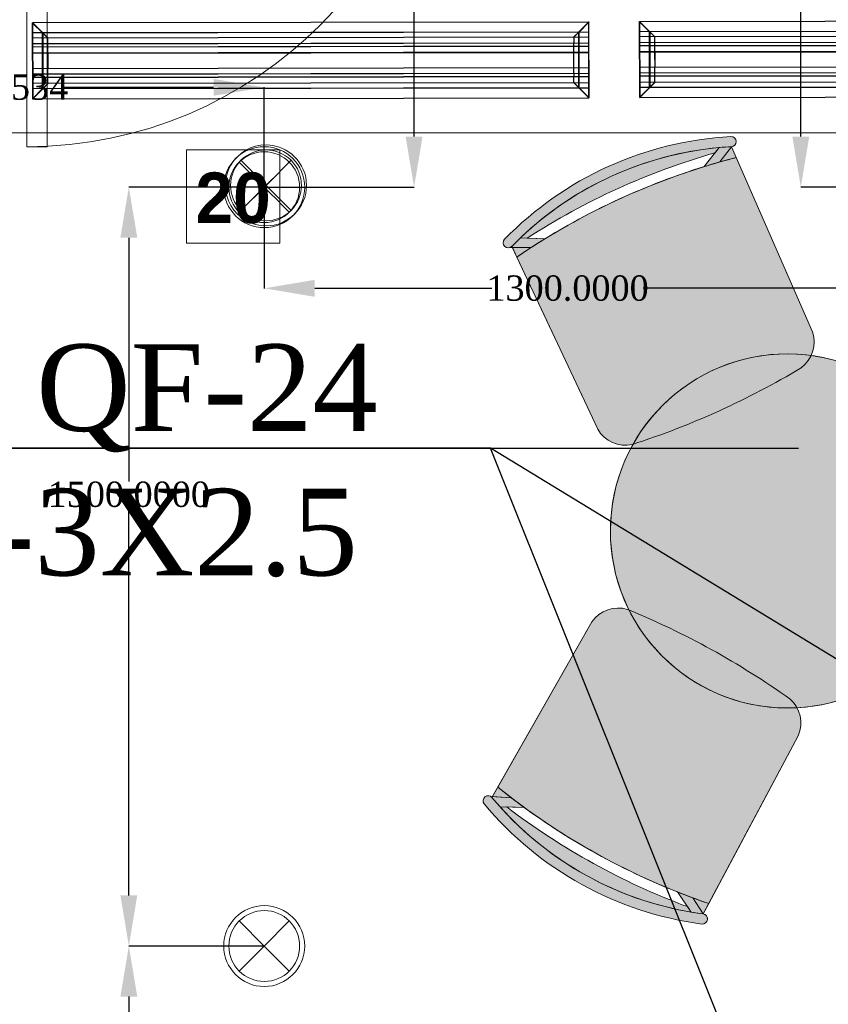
# Model space of a CAD drawing. Header units: millimetres. Extents: x 0 to 88385, y 0 to 41127.
# Tile 113 of 244: x 67582 to 69181, y 18273 to 20219. Entities that reach past the tile are written whole.
import ezdxf
from ezdxf import colors
from ezdxf.entities.mleader import LeaderData, LeaderLine
from ezdxf.math import Vec2, Vec3

# ---------------------------------------------------------------- set-up
doc = ezdxf.new("R2010")
doc.units = ezdxf.units.MM
doc.header["$MEASUREMENT"] = 0
doc.set_wipeout_variables(frame=1)
for name, color, linetype in [('- განათება', 7, 'Continuous'), ('- მექანიკური ნაწილი', 7, 'Continuous'), ('Edges', 7, 'Continuous'), ('New_Structural - Bearing', 7, 'Continuous')]:
    doc.layers.add(name, color=color, linetype=linetype)
for name, color, linetype, lineweight in [('2D Drafting - General_Pen_No__2', 8, 'Continuous', 15), ('New_2D Drafting - General_Pen_No__1', 7, 'Continuous', 13), ('New_Annotation - Text_Pen_No__20', 1, 'Continuous', 0), ('New_Archicad Doors_Pen_No__1', 7, 'Continuous', 13), ('New_Drawing & Figure_Pen_No__1', 7, 'Continuous', 13)]:
    doc.layers.add(name, color=color, linetype=linetype, lineweight=lineweight)
for name, color, linetype, lineweight, true_color in [('New_2D Drafting - General_Pen_No__62', 7, 'Continuous', 20, 0xaaaaaa), ('New_Drawing & Figure_Pen_No__62', 7, 'Continuous', 20, 0xaaaaaa), ('New_Interior - Lamp_Pen_No__77', 7, 'Continuous', 20, 0xffeb28)]:
    doc.layers.add(name, color=color, linetype=linetype, lineweight=lineweight, true_color=true_color)
doc.styles.add('CT', font='ARIALN.TTF', dxfattribs={"height": 200})
doc.styles.add('GENERATED_STYLE_3', font='txt')
doc.styles.get("Standard").update_dxf_attribs({"font": 'sylfaen.ttf'})
doc.dimstyles.get("Standard").update_dxf_attribs({"dimtxt": 0.18, "dimasz": 0.18, "dimexe": 0.18, "dimexo": 0.0625, "dimgap": 0.09, "dimtad": 0, "dimtih": 1, "dimtoh": 1, "dimdec": 4, "dimzin": 0, "dimdsep": 46, "dimtxsty": 'Standard', "dimcen": 0.09, "dimadec": 0, "dimazin": 0, "dimtfac": 1, "dimtdec": 4, "dimtofl": 0, "dimtmove": 0, "dimatfit": 3, "dimfxl": 1, "dimtolj": 1, "dimtzin": 0, "dimarcsym": 0})

# ---------------------------------------------------------------- blocks, each defined once
blk = doc.blocks.new('Door_3')
at = {"layer": 'New_Archicad Doors_Pen_No__1', "color": 7, "linetype": 'Continuous', "lineweight": 13}
for p, q in [((370, 0), (370, 820)), ((370, 820), (410, 820)), ((410, 820), (410, 0)), ((-487, 0), (-487, 19)), ((-487, 19), (-437, 19)), ((-437, 0), (-487, 0)), ((-450, 0), (-487, 0)), ((-450, 0), (-487, 0)), ((-410, 0), (-450, 0)), ((-450, 0), (-450, -115)), ((-450, 0), (-450, -10)), ((-450, 0), (-450, -10)), ((-437, 19), (-437, 0)), ((-410, -115), (-410, 0)), ((410, 0), (370, 0)), ((450, 0), (410, 0)), ((410, 0), (410, -115)), ((437, 19), (487, 19)), ((437, 0), (437, 19)), ((487, 0), (437, 0)), ((450, -115), (450, 0)), ((450, 0), (450, -10)), ((450, 0), (450, -10)), ((450, 0), (487, 0)), ((450, 0), (487, 0)), ((487, 19), (487, 0)), ((-450, -10), (-450, -90)), ((-450, -10), (-450, -90)), ((450, -10), (450, -90)), ((450, -10), (450, -90)), ((-450, -90), (-450, -100)), ((-450, -90), (-450, -100)), ((450, -90), (450, -100)), ((450, -90), (450, -100)), ((-487, -119), (-487, -100)), ((-487, -100), (-437, -100)), ((-450, -100), (-487, -100)), ((-450, -100), (-487, -100)), ((-450, -115), (-410, -115)), ((-437, -100), (-437, -119)), ((410, -115), (450, -115)), ((437, -100), (487, -100)), ((437, -119), (437, -100)), ((450, -100), (487, -100)), ((450, -100), (487, -100)), ((487, -100), (487, -119)), ((-437, -119), (-487, -119)), ((487, -119), (437, -119))]:
    blk.add_line(p, q, dxfattribs=at)
blk.add_arc((410, 0), 820, 90, 180, dxfattribs=at)
blk = doc.blocks.new('Wall_46', base_point=(2382.1, 20888))
at = {"layer": 'New_Archicad Doors_Pen_No__1', "color": 7, "linetype": 'Continuous', "lineweight": 13, "zscale": 1000, "rotation": 180}
blk.add_blockref('Door_3', (-16233.8, 20788), dxfattribs=at)
blk = doc.blocks.new('lineardiffplan')
at = {"layer": 'Edges'}
for p, q in [((392.8, 274.9), (392.8, 274.6)), ((393.1, 274.9), (392.8, 274.9)), ((422.8, 244.9), (392.8, 274.9)), ((392.8, 274.6), (392.9, 274.5)), ((392.9, 125.2), (392.9, 274.5)), ((412.4, 255), (392.9, 274.5)), ((393.1, 274.9), (393.2, 274.8)), ((393.2, 274.8), (412.7, 255.3)), ((1462.8, 244.9), (1492.8, 274.9)), ((1472.9, 255.3), (1492.4, 274.8)), ((1473.2, 254.9), (1492.8, 274.5)), ((1492.4, 274.8), (1492.5, 274.9)), ((1492.8, 274.9), (1492.5, 274.9)), ((1492.8, 274.5), (1492.8, 274.9)), ((1492.8, 274.5), (1492.8, 274.5)), ((1492.8, 125.4), (1492.8, 274.5)), ((1492.8, 255.3), (392.9, 255.3)), ((392.9, 254.9), (1492.8, 254.9)), ((412.4, 144.7), (412.4, 255)), ((412.8, 254.6), (412.4, 255)), ((412.7, 255.3), (413.1, 254.9)), ((412.8, 145.1), (412.8, 254.6)), ((412.8, 254.6), (422.8, 244.6)), ((413.1, 254.9), (423.1, 244.9)), ((1472.5, 254.9), (1462.5, 244.9)), ((1462.9, 244.6), (1472.8, 254.5)), ((1472.9, 255.3), (1472.5, 254.9)), ((1472.8, 254.5), (1473.2, 254.9)), ((1472.8, 254.5), (1472.8, 145.3)), ((1473.2, 144.9), (1473.2, 254.9)), ((392.9, 244.9), (1492.8, 244.9)), ((422.8, 244.6), (422.8, 244.9)), ((422.8, 244.9), (423.1, 244.9)), ((422.8, 244.6), (422.8, 244.6)), ((422.8, 244.6), (422.8, 233.2)), ((423.1, 244.9), (423.1, 244.9)), ((1462.5, 244.9), (1462.5, 244.9)), ((1462.5, 244.9), (1462.8, 244.9)), ((1462.8, 244.9), (1462.9, 244.6)), ((1462.8, 244.5), (1462.9, 244.6)), ((1462.8, 233.2), (1462.8, 244.5)), ((392.9, 233.2), (1492.8, 233.2)), ((392.9, 233), (1492.8, 233)), ((392.9, 226.8), (1492.8, 226.8)), ((392.9, 226.5), (1492.8, 226.5)), ((392.9, 214.9), (1492.8, 214.9)), ((1492.8, 214.8), (392.9, 214.8)), ((422.4, 214.9), (422.3, 214.9)), ((422.8, 214.9), (422.4, 214.9)), ((422.8, 233), (422.8, 233.2)), ((422.8, 226.8), (422.8, 233)), ((422.8, 226.5), (422.8, 226.8)), ((422.8, 214.9), (422.8, 226.5)), ((422.8, 184.9), (422.8, 214.9)), ((423.2, 214.9), (422.8, 214.9)), ((423.2, 214.8), (422.8, 214.9)), ((423.2, 214.8), (423.2, 214.9)), ((423.2, 214.8), (423.2, 184.9)), ((1462.8, 214.9), (1462.4, 214.9)), ((1462.4, 214.9), (1462.4, 214.8)), ((1462.8, 214.9), (1462.4, 214.8)), ((1462.4, 184.9), (1462.4, 214.8)), ((1462.8, 233), (1462.8, 233.2)), ((1462.8, 226.8), (1462.8, 233)), ((1462.8, 226.5), (1462.8, 226.8)), ((1462.8, 214.9), (1462.8, 226.5)), ((1462.8, 214.9), (1462.8, 184.9)), ((1462.8, 214.9), (1463.2, 214.9)), ((1463.2, 214.9), (1463.3, 214.9)), ((1492.8, 184.9), (392.9, 184.9)), ((422.4, 184.9), (422.3, 184.9)), ((422.8, 184.9), (422.4, 184.9)), ((422.8, 184.9), (423.2, 184.9)), ((422.8, 173.2), (422.8, 184.9)), ((1462.4, 184.9), (1462.8, 184.9)), ((1462.8, 173.2), (1462.8, 184.9)), ((1463.2, 184.9), (1462.8, 184.9)), ((1463.2, 184.9), (1463.3, 184.9)), ((392.9, 173.2), (1492.8, 173.2)), ((392.9, 173), (1492.8, 173)), ((392.9, 166.8), (1492.8, 166.8)), ((392.9, 166.5), (1492.8, 166.5)), ((422.8, 173), (422.8, 173.2)), ((422.8, 173), (422.8, 166.8)), ((422.8, 166.5), (422.8, 166.8)), ((422.8, 155.1), (422.8, 166.5)), ((1462.8, 173), (1462.8, 173.2)), ((1462.8, 166.8), (1462.8, 173)), ((1462.8, 166.5), (1462.8, 166.8)), ((1462.8, 155.3), (1462.8, 166.5)), ((392.8, 124.9), (422.8, 154.9)), ((392.9, 154.9), (1492.8, 154.9)), ((1492.8, 144.9), (392.9, 144.9)), ((392.9, 125.2), (412.4, 144.7)), ((392.9, 144.5), (1492.8, 144.5)), ((412.7, 144.5), (393.2, 124.9)), ((412.8, 145.1), (412.4, 144.7)), ((412.7, 144.5), (413.1, 144.9)), ((412.8, 145.1), (422.8, 155.1)), ((423.1, 154.8), (413.1, 144.9)), ((422.8, 154.9), (422.8, 155.1)), ((422.8, 155.1), (422.8, 155.1)), ((423.1, 154.8), (422.8, 154.9)), ((423.1, 154.8), (423.1, 154.9)), ((1462.5, 154.8), (1462.4, 154.9)), ((1462.8, 154.9), (1462.5, 154.8)), ((1462.5, 154.8), (1472.4, 144.9)), ((1462.9, 155.2), (1462.8, 155.3)), ((1462.9, 155.2), (1462.8, 154.9)), ((1462.8, 154.9), (1492.8, 124.9)), ((1472.8, 145.3), (1462.9, 155.2)), ((1472.4, 144.9), (1472.8, 144.5)), ((1473.2, 144.9), (1472.8, 145.3)), ((1472.8, 144.5), (1492.4, 124.9)), ((1473.2, 144.9), (1492.8, 125.4)), ((392.9, 125.2), (392.8, 125.1)), ((392.8, 125.1), (392.8, 124.9)), ((392.8, 124.9), (393.1, 124.9)), ((393.2, 124.9), (393.1, 124.9)), ((1492.4, 124.9), (1492.8, 124.9)), ((1492.4, 124.9), (1492.4, 124.9)), ((1492.8, 125.3), (1492.8, 125.4)), ((1492.8, 124.9), (1492.8, 125.3))]:
    blk.add_line(p, q, dxfattribs=at)
blk.add_lwpolyline([(393.2, 274.8), (1492.8, 274.8), (1492.8, 124.9), (393.2, 124.9)], close=True, dxfattribs=at)
blk = doc.blocks.new('Recessed Spot')
at = {"layer": 'New_Interior - Lamp_Pen_No__77', "color": 2, "linetype": 'Continuous', "lineweight": 20, "true_color": 0xffeb28}
for q in [(-49.5, 49.5), (49.5, 49.5), (-49.5, -49.5), (49.5, -49.5)]:
    blk.add_line((0, 0), q, dxfattribs=at)
at = {"layer": 'New_Interior - Lamp_Pen_No__77', "color": 2, "linetype": 'Continuous', "lineweight": 20, "true_color": 0xffeb28, "flags": 128}
blk.add_lwpolyline([(80, 0, 1), (-80, 0, 1)], format="xyb", close=True, dxfattribs=at)
at = {"layer": 'New_Interior - Lamp_Pen_No__77', "color": 2, "linetype": 'Continuous', "lineweight": 20, "true_color": 0xffeb28}
blk.add_circle((0, 0), 70, dxfattribs=at)
blk = doc.blocks.new('_DotSmall')
at = {"color": 0, "linetype": 'ByBlock', "const_width": 0.5}
blk.add_lwpolyline([(-0.0625, 0, 1), (0.0625, 0, 1)], format="xyb", close=True, dxfattribs=at)
blk = doc.blocks.new('*D936')
at = {"layer": '- განათება', "color": 0, "lineweight": -2, "transparency": 16777216}
for p, q in [((68065.6, 18388), (67797.7, 18388)), ((67797.9, 18288), (67797.9, 17806.1)), ((67797.9, 16988), (67797.9, 17754.8)), ((68065.6, 16888), (67797.7, 16888))]:
    blk.add_line(p, q, dxfattribs=at)
at = {"layer": '- განათება', "color": 0, "transparency": 16777216}
for points in [[(67781.2, 18288), (67814.6, 18288), (67797.9, 18388)], [(67781.2, 16988), (67814.6, 16988), (67797.9, 16888)]]:
    blk.add_solid(points, dxfattribs=at)
at = {"layer": 'Defpoints', "color": 0, "transparency": 16777216}
for p in [(68065.6, 18388), (67797.9, 16888), (68065.6, 16888)]:
    blk.add_point(p, dxfattribs=at)
at = {"layer": '- განათება', "color": 0, "transparency": 16777216, "insert": (67797.9, 17780.4), "char_height": 50, "attachment_point": 5}
blk.add_mtext('\\A1;{\\fSylfaen|b0|i0|c0|p18;1500.0000}', dxfattribs=at)
blk = doc.blocks.new('*D937')
at = {"layer": '- განათება', "color": 0, "lineweight": -2, "transparency": 16777216}
for p, q in [((68065.6, 19888), (67797.7, 19888)), ((67797.9, 19788), (67797.9, 19306.1)), ((67797.9, 18488), (67797.9, 19254.8)), ((68065.6, 18388), (67797.7, 18388))]:
    blk.add_line(p, q, dxfattribs=at)
at = {"layer": '- განათება', "color": 0, "transparency": 16777216}
for points in [[(67781.2, 19788), (67814.6, 19788), (67797.9, 19888)], [(67781.2, 18488), (67814.6, 18488), (67797.9, 18388)]]:
    blk.add_solid(points, dxfattribs=at)
at = {"layer": 'Defpoints', "color": 0, "transparency": 16777216}
for p in [(68065.6, 19888), (67797.9, 18388), (68065.6, 18388)]:
    blk.add_point(p, dxfattribs=at)
at = {"layer": '- განათება', "color": 0, "transparency": 16777216, "insert": (67797.9, 19280.4), "char_height": 50, "attachment_point": 5}
blk.add_mtext('\\A1;{\\fSylfaen|b0|i0|c0|p18;1500.0000}', dxfattribs=at)
blk = doc.blocks.new('*D941')
at = {"layer": '- განათება', "color": 0, "lineweight": -2, "transparency": 16777216}
for p, q in [((67718.2, 20788), (68362.1, 20788)), ((68361.9, 20688), (68361.9, 20391.7)), ((68361.9, 19988), (68361.9, 20340.3)), ((68065.7, 19888), (68362.1, 19888))]:
    blk.add_line(p, q, dxfattribs=at)
at = {"layer": '- განათება', "color": 0, "transparency": 16777216}
for points in [[(68345.2, 20688), (68378.6, 20688), (68361.9, 20788)], [(68345.2, 19988), (68378.6, 19988), (68361.9, 19888)]]:
    blk.add_solid(points, dxfattribs=at)
at = {"layer": 'Defpoints', "color": 0, "transparency": 16777216}
for p in [(67718.1, 20788), (68065.6, 19888), (68361.9, 19888)]:
    blk.add_point(p, dxfattribs=at)
at = {"layer": '- განათება', "color": 0, "transparency": 16777216, "insert": (68361.9, 20366), "char_height": 50, "attachment_point": 5}
blk.add_mtext('\\A1;{\\fSylfaen|b0|i0|c0|p18;900.0000}', dxfattribs=at)
blk = doc.blocks.new('*D942')
at = {"layer": '- განათება', "color": 0, "lineweight": -2, "transparency": 16777216}
for p, q in [((67277.1, 19859.8), (67277.1, 20085.4)), ((67377.1, 20085.2), (67402.4, 20085.2)), ((67965.6, 20085.2), (67670.6, 20085.2)), ((68065.6, 19888), (68065.6, 20085.4))]:
    blk.add_line(p, q, dxfattribs=at)
at = {"layer": '- განათება', "color": 0, "transparency": 16777216}
for points in [[(67377.1, 20101.9), (67377.1, 20068.6), (67277.1, 20085.2)], [(67965.6, 20101.9), (67965.6, 20068.6), (68065.6, 20085.2)]]:
    blk.add_solid(points, dxfattribs=at)
at = {"layer": 'Defpoints', "color": 0, "transparency": 16777216}
for p in [(68065.6, 20085.2), (68065.6, 19888), (67277.1, 19859.7)]:
    blk.add_point(p, dxfattribs=at)
at = {"layer": '- განათება', "color": 0, "transparency": 16777216, "insert": (67536.5, 20085.2), "char_height": 50, "attachment_point": 5}
blk.add_mtext('\\A1;{\\fSylfaen|b0|i0|c0|p18;788.5534}', dxfattribs=at)
blk = doc.blocks.new('*D943')
at = {"layer": '- განათება', "color": 0, "lineweight": -2, "transparency": 16777216}
for p, q in [((68065.6, 19887.9), (68065.6, 19687.8)), ((69365.6, 19887.9), (69365.6, 19687.8)), ((68165.6, 19688), (68515.8, 19688)), ((69265.6, 19688), (68815, 19688))]:
    blk.add_line(p, q, dxfattribs=at)
at = {"layer": '- განათება', "color": 0, "transparency": 16777216}
for points in [[(68165.6, 19704.7), (68165.6, 19671.3), (68065.6, 19688)], [(69265.6, 19704.7), (69265.6, 19671.3), (69365.6, 19688)]]:
    blk.add_solid(points, dxfattribs=at)
at = {"layer": 'Defpoints', "color": 0, "transparency": 16777216}
for p in [(68065.6, 19888), (69365.6, 19888), (68065.6, 19688)]:
    blk.add_point(p, dxfattribs=at)
at = {"layer": '- განათება', "color": 0, "transparency": 16777216, "insert": (68665.4, 19688), "char_height": 50, "attachment_point": 5}
blk.add_mtext('\\A1;{\\fSylfaen|b0|i0|c0|p18;1300.0000}', dxfattribs=at)
blk = doc.blocks.new('*D945')
at = {"layer": '- განათება', "color": 0, "lineweight": -2, "transparency": 16777216}
for p, q in [((69255.8, 20788), (69126.4, 20788)), ((69126.6, 20688), (69126.6, 20550.1)), ((69126.6, 19988), (69126.6, 20498.7)), ((69365.6, 19888), (69126.4, 19888))]:
    blk.add_line(p, q, dxfattribs=at)
at = {"layer": '- განათება', "color": 0, "transparency": 16777216}
for points in [[(69109.9, 20688), (69143.3, 20688), (69126.6, 20788)], [(69109.9, 19988), (69143.3, 19988), (69126.6, 19888)]]:
    blk.add_solid(points, dxfattribs=at)
at = {"layer": 'Defpoints', "color": 0, "transparency": 16777216}
for p in [(69255.9, 20788), (69126.6, 19888), (69365.6, 19888)]:
    blk.add_point(p, dxfattribs=at)
at = {"layer": '- განათება', "color": 0, "transparency": 16777216, "insert": (69126.6, 20524.4), "char_height": 50, "attachment_point": 5}
blk.add_mtext('\\A1;{\\fSylfaen|b0|i0|c0|p18;900.0000}', dxfattribs=at)
blk = doc.blocks.new('AVARIULI GANATEBA')
at = {"layer": '- განათება', "color": 3, "linetype": 'Continuous', "lineweight": 20}
for q in [(-49.5, 49.5), (49.5, 49.5), (-49.5, -49.5), (49.5, -49.5)]:
    blk.add_line((0, 0), q, dxfattribs=at)
for major_axis, start_param, end_param in [((56.6, 56.6), 0.785398, 3.926991), ((56.6, 56.6), 3.926991, 7.068583), ((-49.5, 49.5), 2.356194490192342, 8.639379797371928)]:
    blk.add_ellipse((0, 0), major_axis=major_axis, ratio=1, start_param=start_param, end_param=end_param, dxfattribs=at)

msp = doc.modelspace()

# ---------------------------------------------------------------- hatches: boundary and pattern name
at = {"layer": 'New_Drawing & Figure_Pen_No__62', "linetype": 'Continuous', "lineweight": 20, "true_color": 0xaaaaaa}
for points in [[(68989.56622, 19967.94473, 0.985078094), (68988.49773, 19987.91617, 0.1883998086), (68540.94157, 19784.95812, 0.9850780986), (68555.26134, 19770.99589, -0.1884020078)], [(68957.1897, 19955.90033), (68965.39106, 19966.20591, 0.1693138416), (68572.49752, 19788.0363), (68555.26134, 19770.99589), (68556.23417, 19768.92492), (68593.13604, 19768.43835, -0.0058933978), (68620.56964, 19785.7694), (68585.65361, 19787.41591, -0.073421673)], [(68989.56622, 19967.94473, 0.009248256), (68965.39106, 19966.20591), (68935.4234, 19928.54948, -0.0058933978), (68966.5359, 19937.76795)], [(68989.56622, 19967.94473), (68966.5359, 19937.76795, -0.0060954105), (68998.93413, 19946.52815)], [(68998.93413, 19946.52815, 0.0750812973), (68620.56964, 19785.7694), (68593.13604, 19768.43835, 0.0060954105), (68565.20006, 19749.83815), (68725.01538, 19409.62014, 0.3269331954), (68793.5871, 19379.46289, 0.0286525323), (68964.6691, 19445.51544, 0.0286525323), (69127.07765, 19530.69439, 0.3269331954), (69149.57088, 19602.14784)], [(68556.23417, 19768.92492), (68565.20006, 19749.83815, -0.0060954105), (68593.13604, 19768.43835)], [(69062.8873, 18860.46406, 1), (69137.46255, 19556.48018, 1)], [(69104.85007, 18876.48166, 0.0286525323), (68949.58904, 18974.08289, 0.0286525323), (68784.18746, 19053.29343, 0.3269331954), (68713.47017, 19028.58299), (68527.57545, 18701.88377, 0.0060954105), (68553.97365, 18681.15887), (68579.9701, 18661.73847, 0.0750812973), (68944.62565, 18471.92436), (69121.69486, 18803.48992, 0.3269331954)], [(68930.98915, 18431.47769, 0.9850780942), (68933.61393, 18451.3047, -0.1884020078), (68516.01489, 18681.56675, 0.9850780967), (68500.64853, 18668.76538, 0.1883998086)], [(68517.14646, 18683.55543), (68553.97365, 18681.15887, -0.0060954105), (68527.57545, 18701.88377)], [(68909.64839, 18454.92604), (68902.27682, 18465.84059, -0.073421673), (68545.03211, 18662.82356), (68579.9701, 18661.73847, -0.0058933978), (68553.97365, 18681.15887), (68517.14646, 18683.55543), (68516.01489, 18681.56675), (68531.86775, 18663.23241, 0.1693138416)], [(68933.61393, 18451.3047), (68913.01043, 18483.18777, -0.0058933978), (68882.7128, 18494.80764), (68909.64839, 18454.92604, 0.009248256)], [(68933.61393, 18451.3047), (68944.62565, 18471.92436, -0.0060954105), (68913.01043, 18483.18777)]]:
    msp.add_hatch(color=253, dxfattribs=at).paths.add_polyline_path(points)

# ---------------------------------------------------------------- linework, layer by layer
at = {"layer": '2D Drafting - General_Pen_No__2', "color": 116, "true_color": 0x136734}
msp.add_lwpolyline([(50571.52795, 19995.50001), (88003.5, 19995.50001)], dxfattribs=at)
at = {"layer": 'New_2D Drafting - General_Pen_No__1', "color": 7, "linetype": 'Continuous', "lineweight": 13, "flags": 128}
for points in [[(68585.65361, 19787.41591, -0.073421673), (68957.1897, 19955.90033)], [(68989.56622, 19967.94473), (69149.57088, 19602.14784, -0.3269331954), (69127.07765, 19530.69439, -0.0286525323), (68964.6691, 19445.51544)], [(68565.20006, 19749.83815, -0.087148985), (68998.93413, 19946.52815)], [(68555.26134, 19770.99589), (68725.01538, 19409.62014, 0.3269331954), (68793.5871, 19379.46289, 0.0286525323), (68964.6691, 19445.51544)], [(68516.01489, 18681.56675), (68713.47017, 19028.58299, -0.3269331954), (68784.18746, 19053.29343, -0.0286525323), (68949.58904, 18974.08289)], [(68933.61393, 18451.3047), (69121.69486, 18803.48992, 0.3269331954), (69104.85007, 18876.48166, 0.0286525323), (68949.58904, 18974.08289)], [(68527.57545, 18701.88377, 0.087148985), (68944.62565, 18471.92436)], [(68545.03211, 18662.82356, 0.073421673), (68902.27682, 18465.84059)]]:
    msp.add_lwpolyline(points, format="xyb", dxfattribs=at)
for points in [[(68935.4234, 19928.54948), (68965.39106, 19966.20591)], [(68966.5359, 19937.76795), (68989.56622, 19967.94473)], [(68620.56964, 19785.7694), (68572.49752, 19788.0363)], [(68541.38713, 19770.76892), (68541.27792, 19770.87227)], [(68593.13604, 19768.43835), (68552.33687, 19768.97631)], [(68553.97365, 18681.15887), (68513.25705, 18683.80853)], [(68502.20077, 18682.87646), (68502.08382, 18682.78195)], [(68579.9701, 18661.73847), (68531.86775, 18663.23241)], [(68882.7128, 18494.80764), (68909.64839, 18454.92604)], [(68913.01043, 18483.18777), (68933.61393, 18451.3047)]]:
    msp.add_lwpolyline(points, dxfattribs=at)
at = {"layer": 'New_2D Drafting - General_Pen_No__1', "color": 7, "linetype": 'Continuous', "lineweight": 13}
msp.add_circle((69100.17492, 19208.47212), 349.99997, dxfattribs=at)
for centre, radius, start, end in [((69024.47861, 19313.62554), 675.24994, 93.0544683, 135.73227412), ((68988.88184, 19977.92242), 10.00113, 272.21078158, 92.20106878), ((69024.47861, 19313.62554), 655.24994, 93.05422495, 135.73251747), ((68548.20641, 19778.08465), 10.00113, 136.58567364, 316.57596082), ((68508.42794, 18675.05055), 10.00113, 38.94528589, 218.93557307), ((69019.51512, 19100.89956), 675.24994, 219.78897259, 262.46677842), ((69019.51512, 19100.89956), 655.24994, 219.78872924, 262.46702176), ((68932.15249, 18441.41093), 10.00113, 263.32017793, 83.31046514)]:
    msp.add_arc(centre, radius, start, end, dxfattribs=at)
at = {"layer": 'New_2D Drafting - General_Pen_No__62', "color": 253, "linetype": 'Continuous', "lineweight": 20, "true_color": 0xaaaaaa}
for p, q in [((68541.38713, 19770.76892), (68541.27792, 19770.87227)), ((68502.20077, 18682.87646), (68502.08382, 18682.78195))]:
    msp.add_line(p, q, dxfattribs=at)
at = {"layer": 'New_Drawing & Figure_Pen_No__1', "color": 7, "linetype": 'Continuous', "lineweight": 13, "flags": 128}
for points in [[(68989.56622, 19967.94473, 0.985078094), (68988.49773, 19987.91617, 0.1883998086), (68540.94157, 19784.95812, 0.9850780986), (68555.26134, 19770.99589, -0.1884020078)], [(68957.1897, 19955.90033), (68965.39106, 19966.20591, 0.1693138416), (68572.49752, 19788.0363), (68555.26134, 19770.99589), (68556.23417, 19768.92492), (68593.13604, 19768.43835, -0.0058933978), (68620.56964, 19785.7694), (68585.65361, 19787.41591, -0.073421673)], [(68989.56622, 19967.94473, 0.009248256), (68965.39106, 19966.20591), (68935.4234, 19928.54948, -0.0058933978), (68966.5359, 19937.76795)], [(68989.56622, 19967.94473), (68966.5359, 19937.76795, -0.0060954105), (68998.93413, 19946.52815)], [(68998.93413, 19946.52815, 0.0750812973), (68620.56964, 19785.7694), (68593.13604, 19768.43835, 0.0060954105), (68565.20006, 19749.83815), (68725.01538, 19409.62014, 0.3269331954), (68793.5871, 19379.46289, 0.0286525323), (68964.6691, 19445.51544, 0.0286525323), (69127.07765, 19530.69439, 0.3269331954), (69149.57088, 19602.14784)], [(68556.23417, 19768.92492), (68565.20006, 19749.83815, -0.0060954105), (68593.13604, 19768.43835)], [(69062.8873, 18860.46406, 1), (69137.46255, 19556.48018, 1)], [(69104.85007, 18876.48166, 0.0286525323), (68949.58904, 18974.08289, 0.0286525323), (68784.18746, 19053.29343, 0.3269331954), (68713.47017, 19028.58299), (68527.57545, 18701.88377, 0.0060954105), (68553.97365, 18681.15887), (68579.9701, 18661.73847, 0.0750812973), (68944.62565, 18471.92436), (69121.69486, 18803.48992, 0.3269331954)], [(68930.98915, 18431.47769, 0.9850780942), (68933.61393, 18451.3047, -0.1884020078), (68516.01489, 18681.56675, 0.9850780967), (68500.64853, 18668.76538, 0.1883998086)], [(68517.14646, 18683.55543), (68553.97365, 18681.15887, -0.0060954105), (68527.57545, 18701.88377)], [(68909.64839, 18454.92604), (68902.27682, 18465.84059, -0.073421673), (68545.03211, 18662.82356), (68579.9701, 18661.73847, -0.0058933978), (68553.97365, 18681.15887), (68517.14646, 18683.55543), (68516.01489, 18681.56675), (68531.86775, 18663.23241, 0.1693138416)], [(68933.61393, 18451.3047), (68913.01043, 18483.18777, -0.0058933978), (68882.7128, 18494.80764), (68909.64839, 18454.92604, 0.009248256)], [(68933.61393, 18451.3047), (68944.62565, 18471.92436, -0.0060954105), (68913.01043, 18483.18777)]]:
    msp.add_lwpolyline(points, format="xyb", close=True, dxfattribs=at)

# ---------------------------------------------------------------- block references
at = {"layer": '- განათება', "color": 2, "linetype": 'Continuous', "lineweight": 20, "true_color": 0xffeb28, "zscale": 1000}
msp.add_blockref('Recessed Spot', (68065.61979, 18387.98097), dxfattribs=at)
at = {"layer": '- მექანიკური ნაწილი', "xscale": -1, "rotation": 0.08827330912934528}
for p in [(69100.93864, 19940.20169), (70301.00822, 19942.55542)]:
    msp.add_blockref('lineardiffplan', p, dxfattribs=at)
at = {"layer": 'New_Structural - Bearing', "color": 7, "lineweight": 35}
msp.add_blockref('Wall_46', (86622.37834, 20887.98097), dxfattribs=at)

# ---------------------------------------------------------------- dimensions: what is measured, and where the dimension line sits
at = {"layer": '- განათება', "color": 1}
for base, p1, p2, picture, middle in [((69126.61389, 19887.98097), (69255.88482, 20787.98097), (69365.61979, 19887.98097), '*D945', (69126.61389, 20524.37967)), ((67797.88482, 16887.98097), (68065.61979, 18387.98097), (68065.61979, 16887.98097), '*D936', (67797.88482, 17780.41604))]:
    dim = msp.add_linear_dim(base=base, p1=p1, p2=p2, angle=270, text='{\\fSylfaen|b0|i0|c0|p18;<>}', dimstyle='Standard', override={"dimtxt": 50, "dimasz": 100}, dxfattribs=at)
    dim.commit()
    dim.dimension.update_dxf_attribs({"geometry": picture, "text_midpoint": middle, "dimtype": 160})

# ---------------------------------------------------------------- leaders
at = {"layer": '- მექანიკური ნაწილი', "color": 7}
ml = msp.add_multileader_mtext('Standard', dxfattribs=at)
ml.set_content('{\\fSylfaen|b1|i0|c0|p18;\\C1;DB-HVAC\\C7;  \\fSylfaen|b0|i0|c0|p18;\\C1;QF-24          \\C7;N2XH-3X2.5}', color=7, style='CT')
ml.set_leader_properties()
ml.set_arrow_properties(name='DOTSMALL')
ml.build(insert=Vec2(0, 0))
ml.multileader.update_dxf_attribs({"has_dogleg": 0, "text_left_attachment_type": 6, "text_right_attachment_type": 6, "dogleg_length": 9, "arrow_head_size": 172.53719})
ctx = ml.context
ctx.base_point, ctx.char_height, ctx.arrow_head_size, ctx.landing_gap_size, ctx.plane_origin = Vec3(66507.69873, 19371.9237), 171.3007828, 172.53719, 57.5124, Vec3(44185.80887, 8886.39979)
ctx.left_attachment, ctx.right_attachment, ctx.text_align_type = 6, 6, 1
notes = []
notes.append((ctx, [(1, (1, 1, 0), (66498.69873, 19371.9237), (1, 0), 9, [(2, [(63392, 17122.5)], 0, [])])]))
ctx.mtext.insert, ctx.mtext.width, ctx.mtext.defined_height, ctx.mtext.alignment, ctx.mtext.flow_direction = Vec3(67510.49934, 19577.48464), 2531.4263669, 243.98464, 2, 5
ml = msp.add_multileader_mtext('Standard', dxfattribs=at)
ml.set_content('{\\fSylfaen|b1|i0|c0|p18;\\C1;DB-HVAC\\C7;  \\fSylfaen|b0|i0|c0|p18;\\C1;QF-24          \\C7;N2XH-3X2.5}', color=7, style='CT')
ml.set_leader_properties()
ml.set_arrow_properties(name='DOTSMALL')
ml.build(insert=Vec2(0, 0))
ml.multileader.update_dxf_attribs({"has_dogleg": 0, "text_left_attachment_type": 6, "text_right_attachment_type": 6, "dogleg_length": 9, "arrow_head_size": 172.53719})
ctx = ml.context
ctx.base_point, ctx.char_height, ctx.arrow_head_size, ctx.landing_gap_size, ctx.plane_origin = Vec3(66507.69873, 19371.9237), 171.3007828, 172.53719, 57.5124, Vec3(49777.30854, 8886.39979)
ctx.left_attachment, ctx.right_attachment, ctx.text_align_type = 6, 6, 1
notes.append((ctx, [(0, (1, 1, 0), (68522.29996, 19371.9237), (-1, 0), 9, [(2, [(69413.5, 17122.5)], 0, [])])]))
ctx.mtext.insert, ctx.mtext.width, ctx.mtext.defined_height, ctx.mtext.alignment, ctx.mtext.flow_direction = Vec3(67510.49934, 19577.48464), 2531.4263669, 243.98464, 2, 5
ml = msp.add_multileader_mtext('Standard', dxfattribs=at)
ml.set_content('{\\fSylfaen|b1|i0|c0|p18;\\C1;DB-HVAC\\C7;  \\fSylfaen|b0|i0|c0|p18;\\C1;QF-24          \\C7;N2XH-3X2.5}', color=7, style='CT')
ml.set_leader_properties()
ml.set_arrow_properties(name='DOTSMALL')
ml.build(insert=Vec2(0, 0))
ml.multileader.update_dxf_attribs({"has_dogleg": 0, "text_left_attachment_type": 6, "text_right_attachment_type": 6, "dogleg_length": 9, "arrow_head_size": 172.53719})
ctx = ml.context
ctx.base_point, ctx.char_height, ctx.arrow_head_size, ctx.landing_gap_size, ctx.plane_origin = Vec3(66507.69873, 19371.9237), 171.3007828, 172.53719, 57.5124, Vec3(55763.30854, 8886.39979)
ctx.left_attachment, ctx.right_attachment, ctx.text_align_type = 6, 6, 1
notes.append((ctx, [(0, (1, 1, 0), (68522.29996, 19371.9237), (-1, 0), 9, [(2, [(72269.67344, 17082.5)], 0, [])])]))
ctx.mtext.insert, ctx.mtext.width, ctx.mtext.defined_height, ctx.mtext.alignment, ctx.mtext.flow_direction = Vec3(67510.49934, 19577.48464), 2531.4263669, 243.98464, 2, 5
ml = msp.add_multileader_mtext('Standard', dxfattribs=at)
ml.set_content('{\\fSylfaen|b1|i0|c0|p18;\\C1;DB-HVAC\\C7;  \\fSylfaen|b0|i0|c0|p18;\\C1;QF-24          \\C7;N2XH-3X2.5}', color=7, style='CT')
ml.set_leader_properties()
ml.set_arrow_properties(name='DOTSMALL')
ml.build(insert=Vec2(0, 0))
ml.multileader.update_dxf_attribs({"has_dogleg": 0, "text_left_attachment_type": 6, "text_right_attachment_type": 6, "dogleg_length": 9, "arrow_head_size": 172.53719})
ctx = ml.context
ctx.base_point, ctx.char_height, ctx.arrow_head_size, ctx.landing_gap_size, ctx.plane_origin = Vec3(66507.69873, 19371.9237), 171.3007828, 172.53719, 57.5124, Vec3(49777.30854, 8886.39979)
ctx.left_attachment, ctx.right_attachment, ctx.text_align_type = 6, 6, 1
notes.append((ctx, [(1, (1, 1, 0), (66498.69873, 19371.9237), (1, 0), 9, [(2, [(66347.5, 17082.5)], 0, [])])]))
ctx.mtext.insert, ctx.mtext.width, ctx.mtext.defined_height, ctx.mtext.alignment, ctx.mtext.flow_direction = Vec3(67510.49934, 19577.48464), 2531.4263669, 243.98464, 2, 5
for ctx, leaders in notes:
    for number, flags, end, landing, length, lines in leaders:
        leader = LeaderData()
        leader.index, (leader.has_last_leader_line, leader.has_dogleg_vector, leader.attachment_direction) = number, flags
        leader.last_leader_point, leader.dogleg_vector, leader.dogleg_length = Vec3(end), Vec3(landing), length
        for number, points, colour, breaks in lines:
            line = LeaderLine()
            line.index, line.vertices, line.color, line.breaks = number, Vec3.list(points), colors.encode_raw_color(colour), breaks
            leader.lines.append(line)
        ctx.leaders.append(leader)

# ---------------------------------------------------------------- next in the draw order: wipeouts: each hides what was drawn before it
at = {"color": 1, "linetype": 'Continuous', "lineweight": 0, "ltscale": 128284.444943}
msp.add_wipeout([(67911.79348, 19776.98883), (68096.3759, 19776.98883), (68096.3759, 19961.83819), (67911.79348, 19961.83819)], dxfattribs=at).dxf.layer = 'New_Annotation - Text_Pen_No__20'

# ---------------------------------------------------------------- next in the draw order: linework, layer by layer
at = {"layer": 'New_Annotation - Text_Pen_No__20', "color": 1, "linetype": 'Continuous', "lineweight": 0, "flags": 128}
msp.add_lwpolyline([(67911.79348, 19776.98883), (68096.3759, 19776.98883), (68096.3759, 19961.83819), (67911.79348, 19961.83819), (67911.79348, 19776.98883)], close=True, dxfattribs=at)

# ---------------------------------------------------------------- next in the draw order: block references
at = {"layer": '- განათება', "color": 1}
msp.add_blockref('AVARIULI GANATEBA', (68069.15532, 19891.5165), dxfattribs=at)
at = {"layer": '- განათება', "color": 2, "linetype": 'Continuous', "lineweight": 20, "true_color": 0xffeb28, "zscale": 1000}
msp.add_blockref('Recessed Spot', (68065.61979, 19887.98097), dxfattribs=at)

# ---------------------------------------------------------------- next in the draw order: texts
at = {"layer": 'New_Annotation - Text_Pen_No__20', "color": 1, "linetype": 'Continuous', "lineweight": 0, "insert": (68004.08469, 19916.91699), "char_height": 100, "attachment_point": 2, "style": 'GENERATED_STYLE_3'}
msp.add_mtext('\\A1;{\\pqc;\\fBOG 2018|b1|i0|c0|p0;\\W1.000000;20}', dxfattribs=at)

# ---------------------------------------------------------------- next in the draw order: dimensions: what is measured, and where the dimension line sits
at = {"layer": '- განათება', "color": 1}
for base, p1, p2, angle, picture, middle in [((68361.88482, 19887.98097), (67718.13619, 20787.98097), (68065.61979, 19887.98097), 270, '*D941', (68361.88482, 20366)), ((67797.88482, 18387.98097), (68065.61979, 19887.98097), (68065.61979, 18387.98097), 270, '*D937', (67797.88482, 19280.41604)), ((68065.61979, 19688), (69365.61979, 19887.98097), (68065.61979, 19887.98097), 180, '*D943', (68665.38482, 19688))]:
    dim = msp.add_linear_dim(base=base, p1=p1, p2=p2, angle=angle, text='{\\fSylfaen|b0|i0|c0|p18;<>}', dimstyle='Standard', override={"dimtxt": 50, "dimasz": 100}, dxfattribs=at)
    dim.commit()
    dim.dimension.update_dxf_attribs({"geometry": picture, "text_midpoint": middle, "dimtype": 160})
dim = msp.add_linear_dim(base=(68065.61979, 20085.2392), p1=(67277.0664, 19859.7392), p2=(68065.61979, 19887.98097), text='{\\fSylfaen|b0|i0|c0|p18;<>}', dimstyle='Standard', override={"dimtxt": 50, "dimasz": 100}, dxfattribs=at)
dim.commit()
dim.dimension.update_dxf_attribs({"geometry": '*D942', "text_midpoint": (67536.5059, 20085.2392), "dimtype": 160})

doc.saveas('drawing.dxf')
